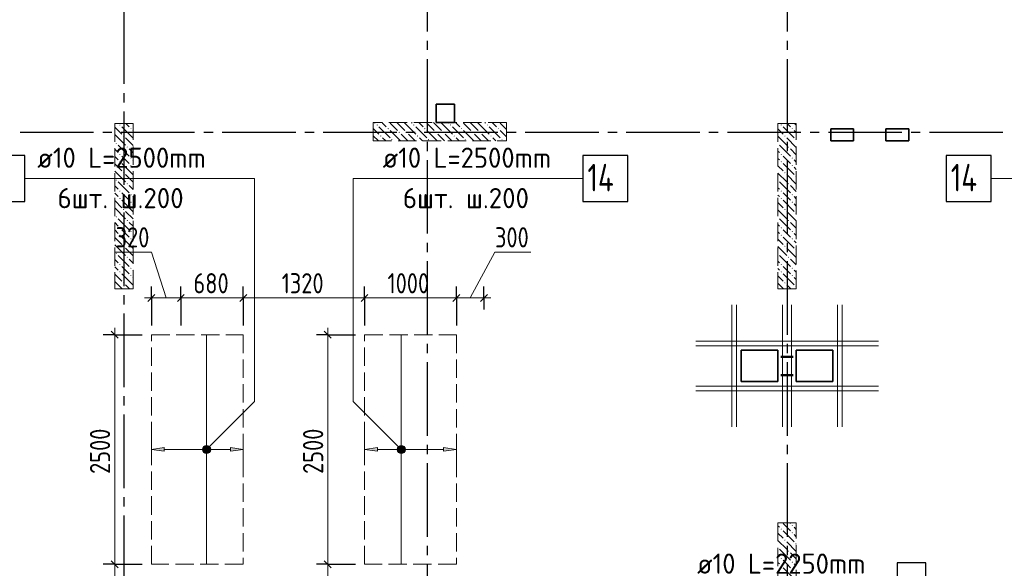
# Model space of a CAD drawing. Header units: millimetres. Extents: x 0 to 61017, y 0 to 42000.
# Tile 20 of 29: x 30405 to 41125, y 22356 to 28330. Entities that reach past the tile are written whole.
import ezdxf

# ---------------------------------------------------------------- set-up
doc = ezdxf.new("R2010")
doc.units = ezdxf.units.MM
doc.linetypes.add('______2', pattern=[270, 200, -70])
doc.linetypes.add('______5', pattern=[1100, 800, -100, 100, -100])
for name, color, linetype, lineweight in [('Standard', 7, 'Continuous', 25), ('ДОП Низ по У', 7, 'Continuous', 25), ('ЖБ Пилон', 180, 'Continuous', 25), ('Обрамление П-обр. равн.', 7, 'Continuous', 25), ('Обрамление проемов стержнями', 7, 'Continuous', 25), ('Оси', 40, '______5', 18), ('Позиционная метка номер позиции', 7, 'Continuous', 13), ('Примечания', 7, 'Continuous', 25), ('Хомут_1 фоновая арматура', 7, 'Continuous', 25)]:
    doc.layers.add(name, color=color, linetype=linetype, lineweight=lineweight)
doc.layers.add('ЖБ Перекрытие верхний уровень', color=7, linetype='Continuous', lineweight=25, true_color=0xe0e0ff)
doc.layers.add('ЖБ Стена верхний уровень', color=7, linetype='Continuous', lineweight=25, true_color=0x006e00)
doc.styles.add('GOST 2.304-81', font='txt')
doc.styles.add('ISOCPEUR', font='txt')

msp = doc.modelspace()

# ---------------------------------------------------------------- hatches: boundary and pattern name
at = {"layer": 'ДОП Низ по У', "linetype": 'Continuous', "lineweight": 13, "transparency": 33554687}
for points in [[(31980, 23630), (31840, 23650), (31980, 23670)], [(34300, 23630), (34160, 23650), (34300, 23670)]]:
    msp.add_hatch(color=7, dxfattribs=at).paths.add_polyline_path(points, flags=16)
for points in [[(32408, 23631), (32408, 23669), (32402, 23650)], [(32408, 23669), (32421, 23618), (32421, 23682)], [(32408, 23669), (32408, 23631), (32421, 23618)], [(32421, 23682), (32440, 23612), (32440, 23687)], [(32421, 23682), (32421, 23618), (32440, 23612)], [(32440, 23687), (32440, 23612), (32459, 23618)], [(32440, 23687), (32459, 23618), (32459, 23682)], [(32459, 23682), (32459, 23618), (32472, 23631)], [(32459, 23682), (32472, 23631), (32472, 23669)], [(32472, 23669), (32472, 23631), (32477, 23650)], [(32700, 23630), (32840, 23650), (32700, 23670)], [(34528, 23631), (34528, 23669), (34522, 23650)], [(34528, 23669), (34541, 23618), (34541, 23682)], [(34528, 23669), (34528, 23631), (34541, 23618)], [(34541, 23682), (34560, 23612), (34560, 23687)], [(34541, 23682), (34541, 23618), (34560, 23612)], [(34560, 23687), (34560, 23612), (34579, 23618)], [(34560, 23687), (34579, 23618), (34579, 23682)], [(34579, 23682), (34579, 23618), (34592, 23631)], [(34579, 23682), (34592, 23631), (34592, 23669)], [(34592, 23669), (34592, 23631), (34597, 23650)], [(35020, 23630), (35160, 23650), (35020, 23670)]]:
    msp.add_hatch(color=7, dxfattribs=at).paths.add_polyline_path(points)
at = {"layer": 'ЖБ Пилон', "linetype": 'Continuous', "lineweight": 18, "transparency": 33554687}
for points in [[(31490, 27183), (31497, 27190), (31503, 27183), (31497, 27177)], [(31610, 27143), (31617, 27150), (31623, 27143), (31617, 27137)], [(34290, 27183), (34297, 27190), (34303, 27183), (34297, 27177)], [(34410, 27143), (34417, 27150), (34423, 27143), (34417, 27137)], [(34690, 27183), (34697, 27190), (34703, 27183), (34697, 27177)], [(34810, 27143), (34817, 27150), (34823, 27143), (34817, 27137)], [(35090, 27183), (35097, 27190), (35103, 27183), (35097, 27177)], [(35210, 27143), (35217, 27150), (35223, 27143), (35217, 27137)], [(35490, 27183), (35497, 27190), (35503, 27183), (35497, 27177)], [(35610, 27143), (35617, 27150), (35623, 27143), (35617, 27137)], [(38690, 27183), (38697, 27190), (38703, 27183), (38697, 27177)], [(38810, 27143), (38817, 27150), (38823, 27143), (38817, 27137)], [(31530, 27063), (31537, 27070), (31543, 27063), (31537, 27057)], [(34330, 27063), (34337, 27070), (34343, 27063), (34337, 27057)], [(34450, 27023), (34457, 27030), (34463, 27023), (34457, 27017)], [(34530, 27103), (34537, 27110), (34543, 27103), (34537, 27097)], [(34610, 27103), (34617, 27110), (34623, 27103), (34617, 27097)], [(34730, 27063), (34737, 27070), (34743, 27063), (34737, 27057)], [(34850, 27023), (34857, 27030), (34863, 27023), (34857, 27017)], [(34930, 27103), (34937, 27110), (34943, 27103), (34937, 27097)], [(35010, 27103), (35017, 27110), (35023, 27103), (35017, 27097)], [(35130, 27063), (35137, 27070), (35143, 27063), (35137, 27057)], [(35250, 27023), (35257, 27030), (35263, 27023), (35257, 27017)], [(35330, 27103), (35337, 27110), (35343, 27103), (35337, 27097)], [(35410, 27103), (35417, 27110), (35423, 27103), (35417, 27097)], [(35530, 27063), (35537, 27070), (35543, 27063), (35537, 27057)], [(35650, 27023), (35657, 27030), (35663, 27023), (35657, 27017)], [(38730, 27063), (38737, 27070), (38743, 27063), (38737, 27057)], [(38850, 27023), (38857, 27030), (38860, 27027), (38860, 27020), (38857, 27017)], [(31450, 26983), (31457, 26990), (31463, 26983), (31457, 26977)], [(31570, 26943), (31577, 26950), (31583, 26943), (31577, 26937)], [(38660, 26987), (38663, 26983), (38660, 26980)], [(38770, 26943), (38777, 26950), (38783, 26943), (38777, 26937)], [(31490, 26863), (31497, 26870), (31503, 26863), (31497, 26857)], [(31610, 26823), (31617, 26830), (31623, 26823), (31617, 26817)], [(38690, 26863), (38697, 26870), (38703, 26863), (38697, 26857)], [(38810, 26823), (38817, 26830), (38823, 26823), (38817, 26817)], [(31490, 26783), (31497, 26790), (31503, 26783), (31497, 26777)], [(31610, 26743), (31617, 26750), (31623, 26743), (31617, 26737)], [(38690, 26783), (38697, 26790), (38703, 26783), (38697, 26777)], [(38810, 26743), (38817, 26750), (38823, 26743), (38817, 26737)], [(31450, 26583), (31457, 26590), (31463, 26583), (31457, 26577)], [(31530, 26663), (31537, 26670), (31543, 26663), (31537, 26657)], [(38660, 26587), (38663, 26583), (38660, 26580)], [(38730, 26663), (38737, 26670), (38743, 26663), (38737, 26657)], [(38850, 26623), (38857, 26630), (38860, 26627), (38860, 26620), (38857, 26617)], [(31570, 26543), (31577, 26550), (31583, 26543), (31577, 26537)], [(38770, 26543), (38777, 26550), (38783, 26543), (38777, 26537)], [(31490, 26463), (31497, 26470), (31503, 26463), (31497, 26457)], [(31490, 26383), (31497, 26390), (31503, 26383), (31497, 26377)], [(31610, 26423), (31617, 26430), (31623, 26423), (31617, 26417)], [(38690, 26463), (38697, 26470), (38703, 26463), (38697, 26457)], [(38690, 26383), (38697, 26390), (38703, 26383), (38697, 26377)], [(38810, 26423), (38817, 26430), (38823, 26423), (38817, 26417)], [(31530, 26263), (31537, 26270), (31543, 26263), (31537, 26257)], [(31610, 26343), (31617, 26350), (31623, 26343), (31617, 26337)], [(38730, 26263), (38737, 26270), (38743, 26263), (38737, 26257)], [(38810, 26343), (38817, 26350), (38823, 26343), (38817, 26337)], [(31450, 26183), (31457, 26190), (31463, 26183), (31457, 26177)], [(38660, 26187), (38663, 26183), (38660, 26180)], [(38850, 26223), (38857, 26230), (38860, 26227), (38860, 26220), (38857, 26217)], [(31490, 26063), (31497, 26070), (31503, 26063), (31497, 26057)], [(31570, 26143), (31577, 26150), (31583, 26143), (31577, 26137)], [(38690, 26063), (38697, 26070), (38703, 26063), (38697, 26057)], [(38770, 26143), (38777, 26150), (38783, 26143), (38777, 26137)], [(31490, 25983), (31497, 25990), (31503, 25983), (31497, 25977)], [(31610, 26023), (31617, 26030), (31623, 26023), (31617, 26017)], [(31610, 25943), (31617, 25950), (31623, 25943), (31617, 25937)], [(38690, 25983), (38697, 25990), (38703, 25983), (38697, 25977)], [(38810, 26023), (38817, 26030), (38823, 26023), (38817, 26017)], [(38810, 25943), (38817, 25950), (38823, 25943), (38817, 25937)], [(31530, 25863), (31537, 25870), (31543, 25863), (31537, 25857)], [(38730, 25863), (38737, 25870), (38743, 25863), (38737, 25857)], [(31450, 25783), (31457, 25790), (31463, 25783), (31457, 25777)], [(31570, 25743), (31577, 25750), (31583, 25743), (31577, 25737)], [(38660, 25787), (38663, 25783), (38660, 25780)], [(38770, 25743), (38777, 25750), (38783, 25743), (38777, 25737)], [(38850, 25823), (38857, 25830), (38860, 25827), (38860, 25820), (38857, 25817)], [(31490, 25663), (31497, 25670), (31503, 25663), (31497, 25657)], [(31610, 25623), (31617, 25630), (31623, 25623), (31617, 25617)], [(38690, 25663), (38697, 25670), (38703, 25663), (38697, 25657)], [(38810, 25623), (38817, 25630), (38823, 25623), (38817, 25617)], [(31490, 25583), (31497, 25590), (31503, 25583), (31497, 25577)], [(31610, 25543), (31617, 25550), (31623, 25543), (31617, 25537)], [(38690, 25583), (38697, 25590), (38703, 25583), (38697, 25577)], [(38810, 25543), (38817, 25550), (38823, 25543), (38817, 25537)], [(31530, 25463), (31537, 25470), (31543, 25463), (31537, 25457)], [(38730, 25463), (38737, 25470), (38743, 25463), (38737, 25457)], [(38850, 25423), (38857, 25430), (38860, 25427), (38860, 25420), (38857, 25417)]]:
    msp.add_hatch(color=7, dxfattribs=at).paths.add_polyline_path(points, flags=16)
at = {"layer": 'ЖБ Стена верхний уровень', "linetype": 'Continuous', "lineweight": 18, "transparency": 33554687}
for points in [[(38690, 22783), (38697, 22790), (38703, 22783), (38697, 22777)], [(38810, 22823), (38817, 22830), (38823, 22823), (38817, 22817)], [(38810, 22743), (38817, 22750), (38823, 22743), (38817, 22737)], [(38730, 22663), (38737, 22670), (38743, 22663), (38737, 22657)], [(38850, 22623), (38857, 22630), (38860, 22627), (38860, 22620), (38857, 22617)], [(38660, 22587), (38663, 22583), (38660, 22580)], [(38770, 22543), (38777, 22550), (38783, 22543), (38777, 22537)], [(38690, 22463), (38697, 22470), (38703, 22463), (38697, 22457)], [(38810, 22423), (38817, 22430), (38823, 22423), (38817, 22417)], [(38690, 22383), (38697, 22390), (38703, 22383), (38697, 22377)]]:
    msp.add_hatch(color=7, dxfattribs=at).paths.add_polyline_path(points, flags=16)
at = {"layer": 'Позиционная метка номер позиции', "linetype": 'Continuous', "lineweight": 13, "transparency": 33554687}
for points in [[(32408, 23682), (32483, 23639), (32429, 23693)], [(32429, 23693), (32483, 23639), (32483, 23661)], [(32429, 23693), (32483, 23661), (32451, 23693)], [(32451, 23693), (32483, 23661), (32472, 23682)], [(34528, 23618), (34571, 23693), (34517, 23639)], [(34517, 23639), (34571, 23693), (34549, 23693)], [(34517, 23639), (34549, 23693), (34517, 23661)], [(34517, 23661), (34549, 23693), (34528, 23682)], [(34528, 23618), (34592, 23682), (34571, 23693)], [(32397, 23661), (32472, 23618), (32408, 23682)], [(32397, 23639), (32451, 23607), (32397, 23661)], [(32397, 23661), (32451, 23607), (32472, 23618)], [(32429, 23607), (32397, 23639), (32408, 23618)], [(32397, 23639), (32429, 23607), (32451, 23607)], [(32408, 23682), (32472, 23618), (32483, 23639)], [(34549, 23607), (34592, 23682), (34528, 23618)], [(34549, 23607), (34603, 23661), (34592, 23682)], [(34571, 23607), (34603, 23661), (34549, 23607)], [(34571, 23607), (34603, 23639), (34603, 23661)], [(34603, 23639), (34571, 23607), (34592, 23618)]]:
    msp.add_hatch(color=7, dxfattribs=at).paths.add_polyline_path(points)

# ---------------------------------------------------------------- linework, layer by layer
at = {"layer": 'Standard', "color": 7, "linetype": 'Continuous', "lineweight": 13, "transparency": 33554687}
for p, q in [((31841, 25800), (31450, 25800)), ((32000, 25300), (31841, 25800)), ((35310, 25300), (35580, 25800)), ((35580, 25800), (35971, 25800)), ((31840, 25300), (31765, 25300)), ((31840, 25300), (32160, 25300)), ((32160, 25300), (32840, 25300)), ((32840, 25300), (34160, 25300)), ((34160, 25300), (35160, 25300)), ((35160, 25300), (35460, 25300)), ((35460, 25300), (35535, 25300)), ((31440, 24900), (31440, 24975)), ((33760, 24900), (33760, 24975)), ((31440, 22400), (31440, 21600)), ((33760, 22400), (33760, 21600))]:
    msp.add_line(p, q, dxfattribs=at)
at = {"layer": 'Standard', "color": 251, "linetype": 'Continuous', "lineweight": -3, "true_color": 0x656565, "transparency": 33554687}
for p, q in [((31840, 25300), (31840, 25425)), ((32160, 25300), (32160, 25425)), ((32840, 25300), (32840, 25425)), ((34160, 25300), (34160, 25425)), ((35160, 25300), (35160, 25425)), ((35460, 25300), (35460, 25425)), ((31840, 25300), (31840, 25175)), ((31840, 25300), (31840, 25000)), ((32160, 25300), (32160, 25175)), ((32160, 25300), (32160, 25000)), ((32840, 25300), (32840, 25175)), ((32840, 25300), (32840, 25000)), ((34160, 25300), (34160, 25175)), ((34160, 25300), (34160, 25000)), ((35160, 25300), (35160, 25175)), ((35160, 25300), (35160, 25000)), ((35460, 25300), (35460, 25175)), ((35460, 25300), (35460, 25300)), ((31440, 24900), (31315, 24900)), ((31440, 24900), (31565, 24900)), ((31440, 24900), (31740, 24900)), ((33760, 24900), (33635, 24900)), ((33760, 24900), (33885, 24900)), ((33760, 24900), (34060, 24900)), ((31440, 22400), (31315, 22400)), ((31440, 22400), (31565, 22400)), ((31440, 22400), (31740, 22400)), ((33760, 22400), (33635, 22400)), ((33760, 22400), (33885, 22400)), ((33760, 22400), (34060, 22400))]:
    msp.add_line(p, q, dxfattribs=at)
at = {"layer": 'Standard', "color": 7, "linetype": 'Continuous', "lineweight": 25, "transparency": 33554687}
for p, q in [((31802, 25263), (31877, 25338)), ((32122, 25263), (32197, 25338)), ((32802, 25263), (32877, 25338)), ((34122, 25263), (34197, 25338)), ((35122, 25263), (35197, 25338)), ((35422, 25263), (35497, 25338)), ((31402, 24938), (31477, 24863)), ((33722, 24938), (33797, 24863)), ((31402, 22438), (31477, 22362)), ((33722, 22438), (33797, 22362))]:
    msp.add_line(p, q, dxfattribs=at)
at = {"layer": 'Standard', "color": 7, "linetype": 'Continuous', "lineweight": 13, "transparency": 33554687}
for points in [[(31440, 24900), (31440, 23300), (31440, 23300), (31440, 22400)], [(33760, 24900), (33760, 23303), (33760, 23303), (33760, 22400)]]:
    msp.add_lwpolyline(points, dxfattribs=at)
at = {"layer": 'ДОП Низ по У', "color": 7, "linetype": 'Continuous', "lineweight": 13, "transparency": 33554687}
for p, q in [((30577, 26600), (32663, 26600)), ((34337, 26600), (36423, 26600)), ((41097, 26600), (43183, 26600))]:
    msp.add_line(p, q, dxfattribs=at)
at = {"layer": 'ДОП Низ по У', "color": 7, "linetype": 'Continuous', "lineweight": 18, "transparency": 33554687}
for p, q in [((32440, 24895), (32440, 22405)), ((34560, 24895), (34560, 22405))]:
    msp.add_line(p, q, dxfattribs=at)
at = {"layer": 'ДОП Низ по У', "color": 251, "linetype": 'Continuous', "lineweight": 13, "true_color": 0x494949, "transparency": 33554687}
for p, q in [((31840, 23650), (31840, 23750)), ((32840, 23650), (32840, 23750)), ((34160, 23650), (34160, 23750)), ((35160, 23650), (35160, 23750)), ((31840, 23650), (31980, 23670)), ((31980, 23630), (31840, 23650)), ((31840, 23650), (31840, 23550)), ((31840, 23650), (31840, 23650)), ((31980, 23670), (31980, 23630)), ((31980, 23650), (32410, 23650)), ((32440, 23687), (32440, 23687)), ((32440, 23612), (32440, 23612)), ((32470, 23650), (32700, 23650)), ((32840, 23650), (32700, 23670)), ((32700, 23670), (32700, 23630)), ((32700, 23630), (32840, 23650)), ((32840, 23650), (32840, 23550)), ((32840, 23650), (32840, 23650)), ((34160, 23650), (34300, 23670)), ((34300, 23630), (34160, 23650)), ((34160, 23650), (34160, 23550)), ((34160, 23650), (34160, 23650)), ((34300, 23670), (34300, 23630)), ((34300, 23650), (34530, 23650)), ((34560, 23687), (34560, 23687)), ((34560, 23612), (34560, 23612)), ((34590, 23650), (35020, 23650)), ((35160, 23650), (35020, 23670)), ((35020, 23670), (35020, 23630)), ((35020, 23630), (35160, 23650)), ((35160, 23650), (35160, 23550)), ((35160, 23650), (35160, 23650))]:
    msp.add_line(p, q, dxfattribs=at)
at = {"layer": 'ДОП Низ по У', "color": 7, "linetype": 'Continuous', "lineweight": 25, "transparency": 33554687}
for points in [[(29973, 26350), (30463, 26350), (30463, 26850), (29973, 26850), (29973, 26350)], [(36537, 26350), (37027, 26350), (37027, 26850), (36537, 26850), (36537, 26350)], [(40493, 26350), (40983, 26350), (40983, 26850), (40493, 26850), (40493, 26350)]]:
    msp.add_lwpolyline(points, dxfattribs=at)
at = {"layer": 'ДОП Низ по У', "color": 251, "linetype": 'Continuous', "lineweight": 13, "true_color": 0x494949, "transparency": 33554687}
for centre in [(32440, 23650), (34560, 23650)]:
    msp.add_circle(centre, 37.5, dxfattribs=at)
at = {"layer": 'ЖБ Перекрытие верхний уровень', "color": 7, "linetype": 'Continuous', "lineweight": 35, "transparency": 33554687}
for p, q in [((35140, 27410), (34940, 27410)), ((34940, 27410), (34940, 27210)), ((35140, 27210), (35140, 27410)), ((34940, 27210), (35140, 27210)), ((39485, 27140), (39235, 27140)), ((39235, 27140), (39235, 27010)), ((39485, 27010), (39485, 27140)), ((40085, 27140), (39835, 27140)), ((39835, 27140), (39835, 27010)), ((40085, 27010), (40085, 27140)), ((39235, 27010), (39485, 27010)), ((39835, 27010), (40085, 27010)), ((38660, 24730), (38260, 24730)), ((38260, 24730), (38260, 24390)), ((38660, 24390), (38660, 24730)), ((39260, 24730), (38860, 24730)), ((38860, 24730), (38860, 24390)), ((39260, 24390), (39260, 24730)), ((38260, 24390), (38660, 24390)), ((38860, 24390), (39260, 24390))]:
    msp.add_line(p, q, dxfattribs=at)
at = {"layer": 'ЖБ Пилон', "color": 253, "linetype": '______2', "lineweight": 13, "true_color": 0xa0a0a0, "transparency": 33554687}
for p, q in [((31440, 27200), (31440, 25400)), ((31640, 27200), (31440, 27200)), ((31640, 25400), (31640, 27200)), ((35705, 27210), (34255, 27210)), ((34255, 27210), (34255, 27010)), ((35705, 27010), (35705, 27210)), ((38660, 27200), (38660, 25400)), ((38860, 27200), (38660, 27200)), ((38860, 25400), (38860, 27200)), ((34255, 27010), (35705, 27010)), ((31440, 25400), (31640, 25400)), ((38660, 25400), (38860, 25400))]:
    msp.add_line(p, q, dxfattribs=at)
at = {"layer": 'ЖБ Пилон', "color": 9, "linetype": 'Continuous', "lineweight": 18, "true_color": 0xc7c7c7, "transparency": 33554687}
for p, q in [((31440, 27160), (31517, 27083)), ((31517, 27163), (31637, 27043)), ((31597, 27163), (31560, 27200)), ((31637, 27123), (31640, 27120)), ((34255, 27145), (34317, 27083)), ((34270, 27210), (34277, 27203)), ((34317, 27163), (34437, 27043)), ((34357, 27203), (34350, 27210)), ((34397, 27163), (34357, 27203)), ((34437, 27203), (34517, 27123)), ((34437, 27123), (34550, 27010)), ((34517, 27203), (34510, 27210)), ((34517, 27203), (34597, 27123)), ((34590, 27210), (34597, 27203)), ((34597, 27203), (34717, 27083)), ((34670, 27210), (34677, 27203)), ((34717, 27163), (34837, 27043)), ((34757, 27203), (34750, 27210)), ((34797, 27163), (34757, 27203)), ((34837, 27203), (34917, 27123)), ((34837, 27123), (34950, 27010)), ((34917, 27203), (34910, 27210)), ((34917, 27203), (34997, 27123)), ((34990, 27210), (34997, 27203)), ((34997, 27203), (35117, 27083)), ((35070, 27210), (35077, 27203)), ((35117, 27163), (35237, 27043)), ((35157, 27203), (35150, 27210)), ((35197, 27163), (35157, 27203)), ((35237, 27203), (35317, 27123)), ((35237, 27123), (35350, 27010)), ((35317, 27203), (35310, 27210)), ((35317, 27203), (35397, 27123)), ((35390, 27210), (35397, 27203)), ((35397, 27203), (35517, 27083)), ((35470, 27210), (35477, 27203)), ((35517, 27163), (35637, 27043)), ((35557, 27203), (35550, 27210)), ((35597, 27163), (35557, 27203)), ((35637, 27203), (35705, 27135)), ((35637, 27123), (35705, 27055)), ((38660, 27140), (38717, 27083)), ((38717, 27163), (38837, 27043)), ((38797, 27163), (38760, 27200)), ((38837, 27123), (38860, 27100)), ((38840, 27200), (38860, 27180)), ((31440, 27080), (31557, 26963)), ((31557, 27043), (31640, 26960)), ((34255, 27065), (34310, 27010)), ((34357, 27043), (34390, 27010)), ((34597, 27043), (34557, 27083)), ((34630, 27010), (34597, 27043)), ((34637, 27083), (34710, 27010)), ((34757, 27043), (34790, 27010)), ((34997, 27043), (34957, 27083)), ((35030, 27010), (34997, 27043)), ((35037, 27083), (35110, 27010)), ((35157, 27043), (35190, 27010)), ((35397, 27043), (35357, 27083)), ((35430, 27010), (35397, 27043)), ((35437, 27083), (35510, 27010)), ((35557, 27043), (35590, 27010)), ((38660, 27060), (38757, 26963)), ((38757, 27043), (38860, 26940)), ((31440, 26920), (31477, 26883)), ((31477, 26963), (31597, 26843)), ((31640, 26880), (31597, 26923)), ((38677, 26963), (38797, 26843)), ((38860, 26860), (38797, 26923)), ((31440, 26840), (31477, 26803)), ((31557, 26803), (31517, 26843)), ((31597, 26763), (31557, 26803)), ((31637, 26803), (31640, 26800)), ((38660, 26900), (38677, 26883)), ((38660, 26820), (38677, 26803)), ((38757, 26803), (38717, 26843)), ((38797, 26763), (38757, 26803)), ((38837, 26803), (38860, 26780)), ((31440, 26760), (31517, 26683)), ((31517, 26763), (31637, 26643)), ((31637, 26723), (31640, 26720)), ((38660, 26740), (38717, 26683)), ((38717, 26763), (38837, 26643)), ((38837, 26723), (38860, 26700)), ((31440, 26680), (31557, 26563)), ((31557, 26643), (31640, 26560)), ((38660, 26660), (38757, 26563)), ((38757, 26643), (38860, 26540)), ((31440, 26520), (31477, 26483)), ((31477, 26563), (31597, 26443)), ((31640, 26480), (31597, 26523)), ((38660, 26500), (38677, 26483)), ((38677, 26563), (38797, 26443)), ((38860, 26460), (38797, 26523)), ((31440, 26440), (31477, 26403)), ((31557, 26403), (31517, 26443)), ((31597, 26363), (31557, 26403)), ((31637, 26403), (31640, 26400)), ((38660, 26420), (38677, 26403)), ((38757, 26403), (38717, 26443)), ((38797, 26363), (38757, 26403)), ((38837, 26403), (38860, 26380)), ((31440, 26360), (31517, 26283)), ((31440, 26280), (31557, 26163)), ((31517, 26363), (31637, 26243)), ((31637, 26323), (31640, 26320)), ((38660, 26340), (38717, 26283)), ((38717, 26363), (38837, 26243)), ((38837, 26323), (38860, 26300)), ((31477, 26163), (31597, 26043)), ((31557, 26243), (31640, 26160)), ((38660, 26260), (38757, 26163)), ((38677, 26163), (38797, 26043)), ((38757, 26243), (38860, 26140)), ((31440, 26120), (31477, 26083)), ((31640, 26080), (31597, 26123)), ((38660, 26100), (38677, 26083)), ((38860, 26060), (38797, 26123)), ((31440, 26040), (31477, 26003)), ((31440, 25960), (31517, 25883)), ((31557, 26003), (31517, 26043)), ((31517, 25963), (31637, 25843)), ((31597, 25963), (31557, 26003)), ((31637, 26003), (31640, 26000)), ((38660, 26020), (38677, 26003)), ((38757, 26003), (38717, 26043)), ((38717, 25963), (38837, 25843)), ((38797, 25963), (38757, 26003)), ((38837, 26003), (38860, 25980)), ((31440, 25880), (31557, 25763)), ((31557, 25843), (31640, 25760)), ((31637, 25923), (31640, 25920)), ((38660, 25940), (38717, 25883)), ((38660, 25860), (38757, 25763)), ((38757, 25843), (38860, 25740)), ((38837, 25923), (38860, 25900)), ((31477, 25763), (31597, 25643)), ((38677, 25763), (38797, 25643)), ((31440, 25720), (31477, 25683)), ((31440, 25640), (31477, 25603)), ((31557, 25603), (31517, 25643)), ((31640, 25680), (31597, 25723)), ((38660, 25700), (38677, 25683)), ((38757, 25603), (38717, 25643)), ((38860, 25660), (38797, 25723)), ((31440, 25560), (31517, 25483)), ((31517, 25563), (31637, 25443)), ((31597, 25563), (31557, 25603)), ((31637, 25603), (31640, 25600)), ((31637, 25523), (31640, 25520)), ((38660, 25620), (38677, 25603)), ((38660, 25540), (38717, 25483)), ((38717, 25563), (38837, 25443)), ((38797, 25563), (38757, 25603)), ((38837, 25603), (38860, 25580)), ((38837, 25523), (38860, 25500)), ((31440, 25480), (31520, 25400)), ((31557, 25443), (31600, 25400)), ((38660, 25460), (38720, 25400)), ((38757, 25443), (38800, 25400))]:
    msp.add_line(p, q, dxfattribs=at)
at = {"layer": 'ЖБ Стена верхний уровень', "color": 251, "linetype": '______2', "lineweight": 13, "true_color": 0x656565, "transparency": 33554687}
for p, q in [((38860, 22850), (38660, 22850)), ((38660, 22850), (38660, 21600)), ((38860, 21600), (38860, 22850))]:
    msp.add_line(p, q, dxfattribs=at)
at = {"layer": 'ЖБ Стена верхний уровень', "color": 9, "linetype": 'Continuous', "lineweight": 18, "true_color": 0xc7c7c7, "transparency": 33554687}
for p, q in [((38757, 22803), (38717, 22843)), ((38790, 22850), (38797, 22843)), ((38660, 22820), (38677, 22803)), ((38660, 22740), (38717, 22683)), ((38717, 22763), (38837, 22643)), ((38797, 22763), (38757, 22803)), ((38837, 22803), (38860, 22780)), ((38660, 22660), (38757, 22563)), ((38757, 22643), (38860, 22540)), ((38837, 22723), (38860, 22700)), ((38677, 22563), (38797, 22443)), ((38860, 22460), (38797, 22523)), ((38660, 22500), (38677, 22483)), ((38660, 22420), (38677, 22403)), ((38757, 22403), (38717, 22443)), ((38717, 22363), (38837, 22243)), ((38797, 22363), (38757, 22403)), ((38837, 22403), (38860, 22380))]:
    msp.add_line(p, q, dxfattribs=at)
at = {"layer": 'Обрамление П-обр. равн.', "color": 7, "linetype": 'Continuous', "lineweight": 25, "transparency": 33554687}
msp.add_lwpolyline([(39960, 21914), (40270, 21914), (40270, 22414), (39960, 22414), (39960, 21914)], dxfattribs=at)
at = {"layer": 'Обрамление проемов стержнями', "color": 7, "linetype": 'Continuous', "lineweight": 18, "transparency": 33554687}
for p, q in [((38160, 23895), (38160, 25225)), ((38210, 23895), (38210, 25225)), ((38710, 23895), (38710, 25225)), ((38810, 23895), (38810, 25225)), ((39310, 23895), (39310, 25225)), ((39360, 23895), (39360, 25225)), ((37765, 24830), (39755, 24830)), ((37765, 24780), (39755, 24780)), ((37765, 24340), (39755, 24340)), ((37765, 24290), (39755, 24290))]:
    msp.add_line(p, q, dxfattribs=at)
at = {"layer": 'Оси', "color": 8, "linetype": '______5', "lineweight": -3, "transparency": 33554687}
for p, q in [((34840, 38900), (34840, 16970)), ((38760, 38900), (38760, 16970)), ((31540, 35030), (31540, 16970)), ((49910, 27100), (4600, 27100))]:
    msp.add_line(p, q, dxfattribs=at)
at = {"layer": 'Позиционная метка номер позиции', "color": 7, "linetype": 'Continuous', "lineweight": 13, "transparency": 33554687}
for p, q in [((32408, 23682), (32408, 23682)), ((32408, 23618), (32408, 23618)), ((32472, 23682), (32472, 23682)), ((32472, 23618), (32472, 23618)), ((34528, 23682), (34528, 23682)), ((34528, 23618), (34528, 23618)), ((34592, 23682), (34592, 23682)), ((34592, 23618), (34592, 23618))]:
    msp.add_line(p, q, dxfattribs=at)
for points in [[(32440, 23650), (32963, 24173), (32963, 26600), (30463, 26600)], [(34560, 23650), (34037, 24173), (34037, 26600), (36537, 26600)], [(42960, 23650), (43483, 24173), (43483, 26600), (40983, 26600)]]:
    msp.add_lwpolyline(points, dxfattribs=at)
for centre in [(32440, 23650), (34560, 23650)]:
    msp.add_circle(centre, 45, dxfattribs=at)
at = {"layer": 'Примечания', "color": 7, "linetype": '______2', "lineweight": 18, "transparency": 33554687}
for p, q in [((31840, 24900), (32840, 24900)), ((31840, 22400), (31840, 24900)), ((32840, 24900), (32840, 22400)), ((34160, 24900), (35160, 24900)), ((34160, 22400), (34160, 24900)), ((35160, 24900), (35160, 22400)), ((32840, 22400), (31840, 22400)), ((35160, 22400), (34160, 22400))]:
    msp.add_line(p, q, dxfattribs=at)
at = {"layer": 'Хомут_1 фоновая арматура', "color": 7, "linetype": 'Continuous', "lineweight": 50, "transparency": 33554687}
for p, q in [((38694, 24660), (38826, 24660)), ((38694, 24460), (38826, 24460))]:
    msp.add_line(p, q, dxfattribs=at)

# ---------------------------------------------------------------- texts
at = {"layer": 'Standard', "color": 7, "linetype": 'Continuous', "lineweight": 25, "transparency": 33554687, "char_height": 220, "attachment_point": 7, "style": 'GOST 2.304-81'}
for s, insert, width in [('320', (31450, 25850), 516.39), ('300', (35580, 25850), 516.39), ('680', (32297, 25350), 531.96), ('1320', (33258, 25350), 610.17), ('1000', (34410, 25350), 625.73)]:
    msp.add_mtext(s, dxfattribs=dict(at, insert=insert, width=width))
at = {"layer": 'Standard', "color": 7, "linetype": 'Continuous', "lineweight": 25, "transparency": 33554687, "char_height": 220, "width": 657.05, "attachment_point": 7, "rotation": 90, "style": 'GOST 2.304-81'}
for insert in [(31390, 23384), (33710, 23384)]:
    msp.add_mtext('2500', dxfattribs=dict(at, insert=insert))
at = {"layer": 'ДОП Низ по У', "color": 7, "linetype": 'Continuous', "lineweight": 13, "transparency": 33554687, "attachment_point": 7, "style": 'ISOCPEUR'}
for s, insert, char_height, width in [('\\W0.96;ø10 L=2500mm ', (30597, 26717), 220, 2150.52), ('\\W0.96;ø10 L=2500mm ', (34357, 26717), 220, 2150.52), ('\\W0.76;14', (36587, 26460), 300, 504.55), ('\\W0.76;14', (40543, 26460), 300, 504.56), ('\\W0.97;6шт. ш.200 ', (30817, 26277), 220, 1712.32), ('\\W0.97;6шт. ш.200 ', (34577, 26277), 220, 1712.32)]:
    msp.add_mtext(s, dxfattribs=dict(at, insert=insert, char_height=char_height, width=width))
at = {"layer": 'Обрамление П-обр. равн.', "color": 7, "linetype": 'Continuous', "lineweight": 13, "transparency": 33554687, "insert": (37780, 22297), "char_height": 220, "width": 2150.52, "attachment_point": 7, "style": 'ISOCPEUR'}
msp.add_mtext('\\W0.96;ø10 L=2250mm ', dxfattribs=at)

doc.saveas('drawing.dxf')
